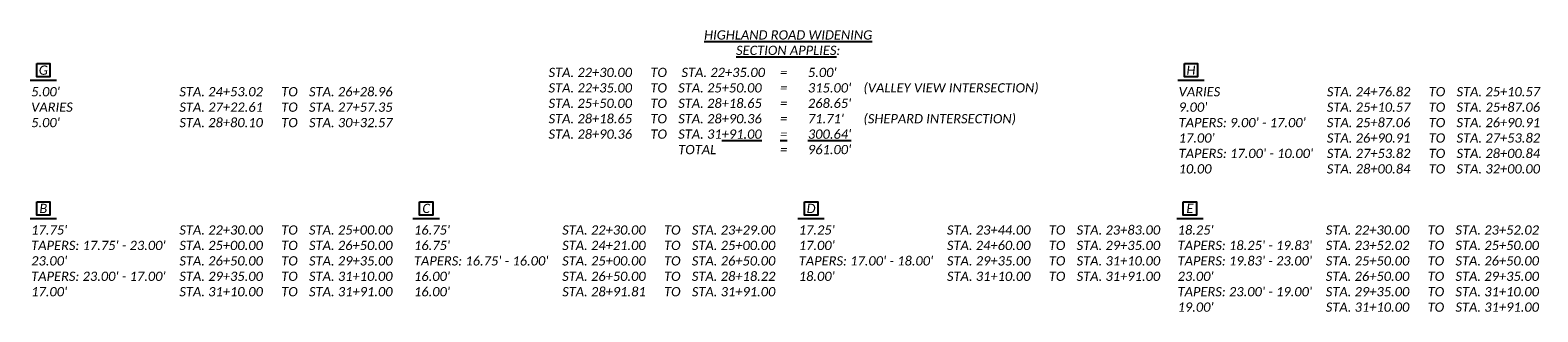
# Model space of a CAD drawing. Header units: feet. Extents: x 2141771 to 2142699, y 644421 to 645078.
# Tile 8 of 27: x 2141771 to 2141885, y 644836 to 644857. Entities that reach past the tile are written whole.
import ezdxf

# ---------------------------------------------------------------- set-up
doc = ezdxf.new("R2010")
doc.units = ezdxf.units.FT
doc.header["$MEASUREMENT"] = 0
doc.layers.add('SH_Text', color=7, linetype='Continuous')
doc.layers.add('TX_P_5', color=7, linetype='Continuous')
doc.styles.add('P_Slanted_Normal', font='calibrii.ttf', dxfattribs={"height": 0.14})

msp = doc.modelspace()

# ---------------------------------------------------------------- linework, layer by layer
at = {"layer": 'SH_Text'}
for points in [[(2141771.52, 644854.47), (2141772.52, 644854.47), (2141772.52, 644853.47), (2141771.52, 644853.47)], [(2141858.25, 644854.47), (2141859.25, 644854.47), (2141859.25, 644853.47), (2141858.25, 644853.47)], [(2141771.52, 644844.01), (2141772.52, 644844.01), (2141772.52, 644843.01), (2141771.52, 644843.01)], [(2141800.45, 644844.01), (2141801.45, 644844.01), (2141801.45, 644843.01), (2141800.45, 644843.01)], [(2141829.54, 644844.01), (2141830.54, 644844.01), (2141830.54, 644843.01), (2141829.54, 644843.01)], [(2141858.17, 644844.01), (2141859.17, 644844.01), (2141859.17, 644843.01), (2141858.17, 644843.01)]]:
    msp.add_lwpolyline(points, close=True, dxfattribs=at)
for points in [[(2141771.02, 644853.22), (2141773.02, 644853.22)], [(2141857.75, 644853.22), (2141859.75, 644853.22)], [(2141771.02, 644842.76), (2141773.02, 644842.76)], [(2141799.95, 644842.76), (2141801.95, 644842.76)], [(2141829.04, 644842.76), (2141831.04, 644842.76)], [(2141857.67, 644842.76), (2141859.67, 644842.76)]]:
    msp.add_lwpolyline(points, dxfattribs=at)

# ---------------------------------------------------------------- texts
at = {"layer": 'SH_Text', "char_height": 0.7, "style": 'P_Slanted_Normal'}
for s, insert, width, attachment_point in [('G', (2141772.02, 644853.97), 1.3369, 5), ('H', (2141858.75, 644853.97), 1.3369, 5), ("\\pxt16,27,30;5.00'^ISTA. 24+53.02^ITO^ISTA. 26+28.96\\PVARIES ^ISTA. 27+22.61^ITO^ISTA. 27+57.35\\P5.00'^ISTA. 28+80.10^ITO^ISTA. 30+32.57\\P^I", (2141771.1, 644852.69), 46.7074, 1), ("\\pxt16,27,30;VARIES^ISTA. 24+76.82^ITO^ISTA. 25+10.57\\P9.00'^ISTA. 25+10.57^ITO^ISTA. 25+87.06\\PTAPERS: 9.00' - 17.00' ^ISTA. 25+87.06^ITO^ISTA. 26+90.91\\P17.00'^ISTA. 26+90.91^ITO^ISTA. 27+53.82\\PTAPERS: 17.00' - 10.00'^ISTA. 27+53.82^ITO^ISTA. 28+00.84\\P10.00^ISTA. 28+00.84^ITO^I{\\C1;STA. 32+00.00}\\P^I", (2141857.82, 644852.69), 46.7074, 1), ('B', (2141772.02, 644843.51), 1.3369, 5), ('C', (2141800.95, 644843.51), 1.3369, 5), ('D', (2141830.04, 644843.51), 1.3369, 5), ('E', (2141858.67, 644843.51), 1.3369, 5), ("\\pxt16,27,30;17.75'^ISTA. 22+30.00^ITO^ISTA. 25+00.00\\PTAPERS: 17.75' - 23.00' ^ISTA. 25+00.00^ITO^ISTA. 26+50.00\\P23.00'^ISTA. 26+50.00^ITO^ISTA. 29+35.00\\PTAPERS: 23.00' - 17.00'^ISTA. 29+35.00^ITO^ISTA. 31+10.00\\P17.00'^ISTA. 31+10.00^ITO^ISTA. 31+91.00", (2141771.1, 644842.23), 46.7074, 1), ("\\pxt16,27,30;16.75'^ISTA. 22+30.00^ITO^ISTA. 23+29.00\\P16.75' ^ISTA. 24+21.00^ITO^ISTA. 25+00.00\\PTAPERS: 16.75' - 16.00'^ISTA. 25+00.00^ITO^ISTA. 26+50.00\\P16.00'^ISTA. 26+50.00^ITO^ISTA. 28+18.22\\P16.00'^ISTA. 28+91.81^ITO^ISTA. 31+91.00", (2141800.03, 644842.23), 46.7074, 1), ("\\pxt16,27,30;17.25'^ISTA. 23+44.00^ITO^ISTA. 23+83.00\\P17.00' ^ISTA. 24+60.00^ITO^ISTA. 29+35.00\\PTAPERS: 17.00' - 18.00'^ISTA. 29+35.00^ITO^ISTA. 31+10.00\\P18.00'^ISTA. 31+10.00^ITO^ISTA. 31+91.00", (2141829.11, 644842.23), 46.7074, 1), ("\\pxt16,27,30;18.25'^ISTA. 22+30.00^ITO^ISTA. 23+52.02\\PTAPERS: 18.25' - 19.83'^ISTA. 23+52.02^ITO^ISTA. 25+50.00\\PTAPERS: 19.83' - 23.00' ^ISTA. 25+50.00^ITO^ISTA. 26+50.00\\P23.00'^ISTA. 26+50.00^ITO^ISTA. 29+35.00\\PTAPERS: 23.00' - 19.00'^ISTA. 29+35.00^ITO^ISTA. 31+10.00\\P19.00'^ISTA. 31+10.00^ITO^ISTA. 31+91.00", (2141857.74, 644842.23), 28.916, 1)]:
    msp.add_mtext(s, dxfattribs=dict(at, insert=insert, width=width, attachment_point=attachment_point))
at = {"layer": 'TX_P_5', "char_height": 0.7, "style": 'P_Slanted_Normal'}
for s, insert, width, attachment_point in [('{\\LHIGHLAND ROAD WIDENING\\PSECTION APPLIES}:', (2141828.31, 644856.05), 23.958, 5), ("\\pxt11,14,25,28;STA. 22+30.00 ^ITO^I STA. 22+35.00^I=^I5.00'\\P\\pt11,14,25,28,34;STA. 22+35.00^ITO^ISTA. 25+50.00^I=^I315.00' ^I(VALLEY VIEW INTERSECTION)\\P\\pt11,14,25,28;STA. 25+50.00^ITO^ISTA. 28+18.65^I=^I268.65'\\P\\pt11,14,25,28,34;STA. 28+18.65^ITO^ISTA. 28+90.36^I=^I71.71' ^I(SHEPARD INTERSECTION)\\P\\pt11,14,25,28;STA. 28+90.36^ITO^ISTA. 31{\\L+91.00^I=^I300.64'\\P\\pt11,19,25,28;}^I^ITOTAL^I=^I961.00'\\P\\pt11,14,34;^I^I^I", (2141810.2, 644854.15), 62.5634, 1)]:
    msp.add_mtext(s, dxfattribs=dict(at, insert=insert, width=width, attachment_point=attachment_point))

doc.saveas('drawing.dxf')
